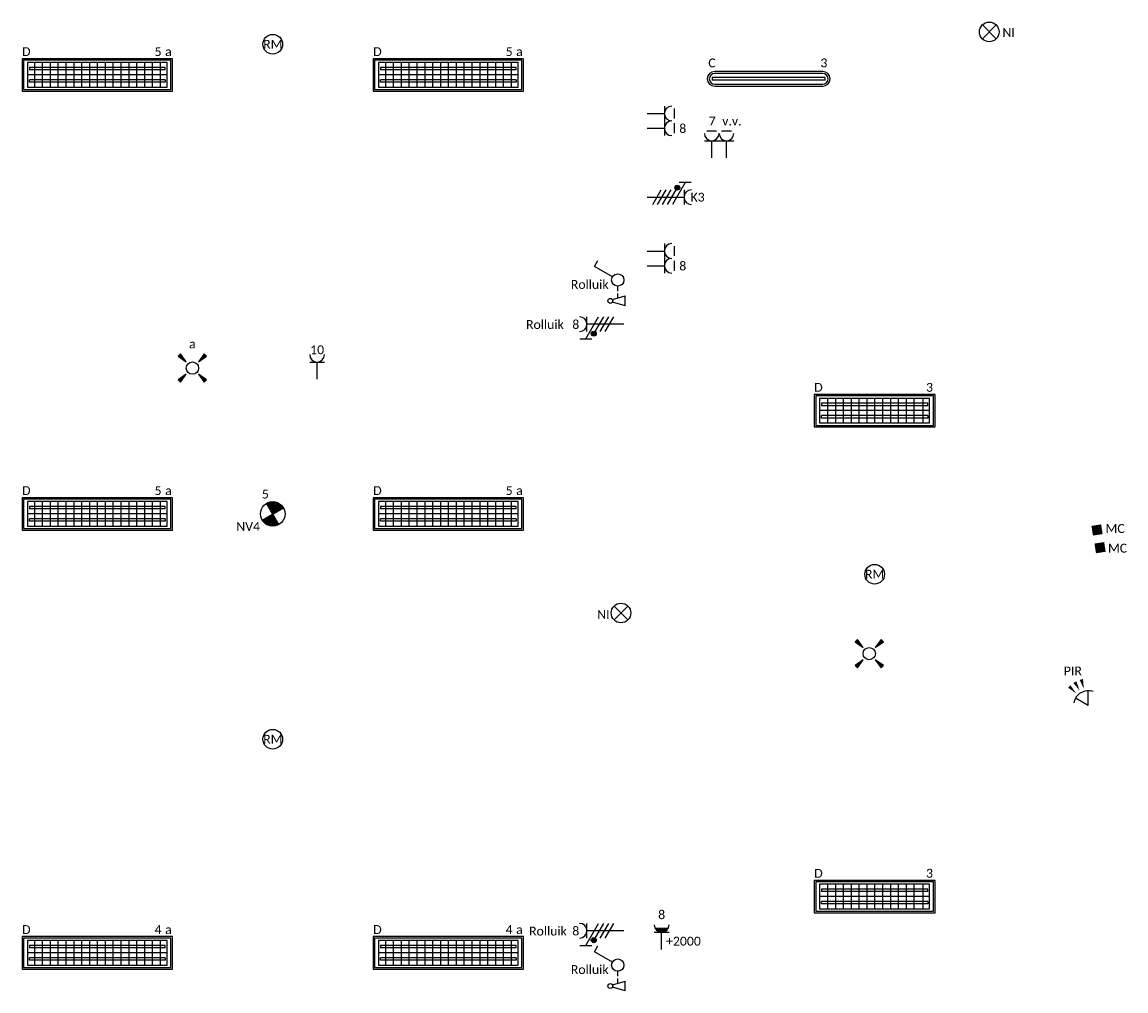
# Model space of a CAD drawing. Header units: millimetres. Extents: x -197899 to 120983, y -4228 to 45370.
# Tile 190 of 200: x 45954 to 57190, y 17598 to 27462. Entities that reach past the tile are written whole.
import ezdxf
from ezdxf.enums import TextEntityAlignment as Align

# ---------------------------------------------------------------- set-up
doc = ezdxf.new("R2010")
doc.units = ezdxf.units.MM
for name, color, linetype in [('EL6221--', 3, 'Continuous'), ('EL6222--', 3, 'Continuous'), ('EL6223--', 3, 'Continuous'), ('EL6311--', 3, 'Continuous'), ('EL6350--', 3, 'Continuous'), ('EL6511--', 3, 'Continuous'), ('EL6521--', 3, 'Continuous')]:
    doc.layers.add(name, color=color, linetype=linetype)
doc.styles.add('STABICAD-018', font='calibri.ttf', dxfattribs={"height": 180})

# ---------------------------------------------------------------- blocks, each defined once
blk = doc.blocks.new('E00125CP')
at = {"color": 0, "linetype": 'Continuous'}
for p, q in [((-2.5, 6.5), (-0.5, 6.5)), ((0.5, 6.5), (2.5, 6.5))]:
    blk.add_line(p, q, dxfattribs=at)
blk = doc.blocks.new('*U371')
at = {"color": 0, "linetype": 'Continuous'}
for p, q in [((-3, 4.5), (3, 4.5)), ((-1.5, 1), (-1.5, 4.5)), ((1.5, 1), (1.5, 4.5))]:
    blk.add_line(p, q, dxfattribs=at)
for centre in [(-1.5, 6), (1.5, 6)]:
    blk.add_arc(centre, 1.5, 180, 0, dxfattribs=at)
at = {"color": 0, "linetype": 'ByBlock'}
blk.add_blockref('E00125CP', (0, 0), dxfattribs=at)
at = {"color": 0, "linetype": 'Continuous', "style": 'STABICAD-018'}
for tag, p in [('PANEL', (0, 11.5)), ('CIRCUIT', (0, 8.5)), ('SUBCIRCUIT', (4.5, 8.5)), ('ARTICLECODE', (0, 0))]:
    blk.add_attdef(tag, text='', height=1.8, dxfattribs=at).set_placement(p, align=Align.MIDDLE)
at = {"color": 0, "linetype": 'Continuous', "style": 'STABICAD-018', "flags": 1}
blk.add_attdef('POWERCODE', text='', height=1.8, dxfattribs=at).set_placement((13, 8.5), align=Align.MIDDLE)
blk = doc.blocks.new('E00411')
for p, q in [((-2.4, 2.89), (-2.89, 2.4)), ((-2.89, 2.4), (-1.24, 1.24)), ((-1.24, 1.24), (-2.4, 2.89)), ((2.4, 2.89), (1.24, 1.24)), ((1.24, 1.24), (2.89, 2.4)), ((2.89, 2.4), (2.4, 2.89)), ((-1.24, -1.24), (-2.89, -2.4)), ((-2.4, -2.89), (-1.24, -1.24)), ((1.24, -1.24), (2.4, -2.89)), ((2.89, -2.4), (1.24, -1.24)), ((-2.89, -2.4), (-2.4, -2.89)), ((2.4, -2.89), (2.89, -2.4))]:
    blk.add_line(p, q)
at = {"color": 0, "linetype": 'Continuous'}
blk.add_circle((0, 0), 1.25, dxfattribs=at)
for points in [[(-2.89, 2.4), (-2.4, 2.89), (-1.24, 1.24)], [(2.4, 2.89), (2.89, 2.4), (1.24, 1.24)], [(-2.4, -2.89), (-2.89, -2.4), (-1.24, -1.24)], [(2.89, -2.4), (2.4, -2.89), (1.24, -1.24)]]:
    blk.add_solid(points, dxfattribs=at)
at = {"color": 0, "linetype": 'Continuous', "style": 'STABICAD-018'}
for tag, p in [('SWITCHCODE', (0, 4.64)), ('ARTICLECODE', (0, 0))]:
    blk.add_attdef(tag, text='', height=1.8, dxfattribs=at).set_placement(p, align=Align.MIDDLE)
blk = doc.blocks.new('1114A6')
at = {"color": 0, "linetype": 'Continuous'}
for p, q in [((-5.25, 0.75), (-4.51, 3.33)), ((-3.99, 3.33), (-3.25, 0.75)), ((-3.68, 2.25), (-2.75, 2.25)), ((-2.25, 2.25), (-1.25, 2.25)), ((-5.25, 0.75), (-3.25, 0.75))]:
    blk.add_line(p, q, dxfattribs=at)
blk.add_circle((-4.25, 3.75), 0.5, dxfattribs=at)
blk = doc.blocks.new('*U303')
at = {"color": 0, "linetype": 'Continuous'}
for p, q in [((0.62, 3.33), (2.74, 7)), ((2.74, 7), (3.95, 6.3))]:
    blk.add_line(p, q, dxfattribs=at)
blk.add_circle((0, 2.25), 1.25, dxfattribs=at)
at = {"color": 0, "linetype": 'ByBlock'}
blk.add_blockref('1114A6', (0, 0), dxfattribs=at)
at = {"color": 0, "linetype": 'Continuous', "style": 'STABICAD-018'}
for tag, p in [('SWITCHCODE', (3.36, 9)), ('ARTICLECODE', (0, 0))]:
    blk.add_attdef(tag, text='', height=1.8, dxfattribs=at).set_placement(p, align=Align.MIDDLE)
blk = doc.blocks.new('111304D')
at = {"color": 0, "linetype": 'Continuous'}
for p, q in [((-3, 9.98), (-3, 7.48)), ((-3, 8.73), (1.5, 6.13)), ((-1.5, 8.5), (1.5, 8.5)), ((1.5, 5.13), (-1.5, 6.87)), ((0, 1), (0, 8.5)), ((1.5, 4.13), (-1.5, 5.87)), ((1.5, 3.13), (-1.5, 4.87)), ((1.5, 2.13), (-1.5, 3.87))]:
    blk.add_line(p, q, dxfattribs=at)
at = {"color": 0, "linetype": 'Continuous', "const_width": 0.5}
blk.add_lwpolyline([(-1.68, 7.12, 1), (-2.18, 7.12, 1)], format="xyb", close=True, dxfattribs=at)
at = {"color": 0, "linetype": 'Continuous'}
blk.add_circle((-1.93, 7.12), 0.5, dxfattribs=at)
blk.add_arc((0, 10), 1.5, 180, 0, dxfattribs=at)
at = {"color": 0, "linetype": 'Continuous', "style": 'STABICAD-018'}
for tag, p in [('PANEL', (0, 15.5)), ('CIRCUIT', (0, 12.5)), ('SUBCIRCUIT', (4.5, 12.5)), ('ARTICLECODE', (0, 0))]:
    blk.add_attdef(tag, text='', height=1.8, dxfattribs=at).set_placement(p, align=Align.MIDDLE)
at = {"color": 0, "linetype": 'Continuous', "style": 'STABICAD-018', "flags": 1}
blk.add_attdef('POWERCODE', text='', height=1.8, dxfattribs=at).set_placement((13, 12.5), align=Align.MIDDLE)
blk = doc.blocks.new('111304')
at = {"color": 0, "linetype": 'Continuous'}
for p, q in [((-1.5, 4.5), (1.5, 4.5)), ((0, 1), (0, 4.5))]:
    blk.add_line(p, q, dxfattribs=at)
blk.add_arc((0, 6), 1.5, 180, 0, dxfattribs=at)
at = {"color": 0, "linetype": 'Continuous', "style": 'STABICAD-018'}
for tag, p in [('PANEL', (0, 11.5)), ('CIRCUIT', (0, 8.5)), ('SUBCIRCUIT', (4.5, 8.5)), ('ARTICLECODE', (0, 0))]:
    blk.add_attdef(tag, text='', height=1.8, dxfattribs=at).set_placement(p, align=Align.MIDDLE)
at = {"color": 0, "linetype": 'Continuous', "style": 'STABICAD-018', "flags": 1}
blk.add_attdef('POWERCODE', text='', height=1.8, dxfattribs=at).set_placement((13, 8.5), align=Align.MIDDLE)
blk = doc.blocks.new('*U508')
at = {"linetype": 'Continuous'}
for p, q in [((-615, 165), (-615, -165)), ((615, 165), (-615, 165)), ((600, 150), (-600, 150)), ((-600, 150), (-600, -150)), ((560, 125), (-560, 125)), ((-560, 125), (-560, -125)), ((-480, 125), (-480, -125)), ((-400, 125), (-400, -125)), ((-320, 125), (-320, -125)), ((-240, 125), (-240, -125)), ((-160, 125), (-160, -125)), ((-80, 125), (-80, -125)), ((0, 125), (0, -125)), ((80, 125), (80, -125)), ((160, 125), (160, -125)), ((240, 125), (240, -125)), ((320, 125), (320, -125)), ((400, 125), (400, -125)), ((490, 125), (490, -125)), ((560, -125), (560, 125)), ((600, -150), (600, 150)), ((615, -165), (615, 165)), ((560, 0), (-560, 0)), ((540, 75), (-540, 75)), ((-540, 75), (-540, 50)), ((540, 50), (-540, 50)), ((540, 50), (540, 75)), ((540, -50), (-540, -50)), ((-540, -75), (-540, -50)), ((540, -75), (-540, -75)), ((540, -50), (540, -75)), ((-615, -165), (615, -165)), ((-600, -150), (600, -150)), ((-560, -125), (560, -125))]:
    blk.add_line(p, q, dxfattribs=at)
at = {"color": 0, "linetype": 'Continuous', "style": 'STABICAD-018'}
for tag, p in [('SWITCHCODE', (615, 165)), ('SUBCIRCUIT', (715, 165)), ('CIRCUIT', (515, 165))]:
    blk.add_attdef(tag, text='', height=180, dxfattribs=at).set_placement(p, align=Align.BOTTOM_RIGHT)
blk.add_attdef('LIGHTFIXTURECODE', text='', height=180, dxfattribs=at).set_placement((-615, 165), align=Align.BOTTOM_LEFT)
blk.add_attdef('PANEL', text='', height=180, dxfattribs=at).set_placement((0, -315), align=Align.MIDDLE)
blk = doc.blocks.new('*U372')
at = {"color": 0, "linetype": 'Continuous'}
for p, q in [((-3, 4.5), (3, 4.5)), ((-1.5, 1), (-1.5, 4.5)), ((1.5, 1), (1.5, 4.5))]:
    blk.add_line(p, q, dxfattribs=at)
for centre in [(-1.5, 6), (1.5, 6)]:
    blk.add_arc(centre, 1.5, 180, 0, dxfattribs=at)
at = {"color": 0, "linetype": 'ByBlock'}
blk.add_blockref('E00125CP', (0, 0), dxfattribs=at)
at = {"color": 0, "linetype": 'Continuous', "style": 'STABICAD-018'}
for tag, p in [('PANEL', (0, 11.5)), ('CIRCUIT', (0, 8.5)), ('SUBCIRCUIT', (4.5, 8.5)), ('ARTICLECODE', (0, 0))]:
    blk.add_attdef(tag, text='', height=1.8, dxfattribs=at).set_placement(p, align=Align.MIDDLE)
at = {"color": 0, "linetype": 'Continuous', "style": 'STABICAD-018', "flags": 1}
blk.add_attdef('POWERCODE', text='', height=1.8, dxfattribs=at).set_placement((13, 8.5), align=Align.MIDDLE)
blk = doc.blocks.new('E00058')
at = {"color": 0, "linetype": 'Continuous'}
for q in [(-1.5, 3.6), (1.5, 3.6)]:
    blk.add_line((0, 1), q, dxfattribs=at)
blk.add_arc((0, 1), 3, 40.5288, 139.4712, dxfattribs=at)
for points in [[(-1.76, 6.21), (-1.08, 6.39), (-0.91, 4.38)], [(-0.35, 6.49), (0.35, 6.49), (0, 4.5)], [(1.08, 6.39), (1.76, 6.21), (0.91, 4.38)]]:
    blk.add_solid(points, dxfattribs=at)
at = {"color": 0, "linetype": 'Continuous', "style": 'STABICAD-018'}
blk.add_attdef('SECURITY_PANEL', text='', height=1.8, dxfattribs=at).set_placement((0, 10), align=Align.CENTER)
for tag, p in [('TEXT1', (0, 9)), ('ARTICLECODE', (0, 0))]:
    blk.add_attdef(tag, text='', height=1.8, dxfattribs=at).set_placement(p, align=Align.MIDDLE)
blk = doc.blocks.new('E00046')
at = {"color": 0, "linetype": 'Continuous'}
blk.add_solid([(-1, 1), (1, 1), (-1, 3), (1, 3)], dxfattribs=at)
at = {"color": 0, "linetype": 'Continuous', "style": 'STABICAD-018'}
blk.add_attdef('SECURITY_PANEL', text='', height=1.8, dxfattribs=at).set_placement((0, 10), align=Align.CENTER)
for tag, p in [('TEXT1', (0, 5.5)), ('ARTICLECODE', (0, 0))]:
    blk.add_attdef(tag, text='', height=1.8, dxfattribs=at).set_placement(p, align=Align.MIDDLE)
blk = doc.blocks.new('VB654NVI')
at = {"color": 0, "linetype": 'Continuous'}
for p, q in [((-1.41, 1.59), (1.41, 4.41)), ((-1.41, 4.41), (1.41, 1.59))]:
    blk.add_line(p, q, dxfattribs=at)
blk.add_circle((0, 3), 2, dxfattribs=at)
at = {"color": 0, "linetype": 'Continuous', "style": 'STABICAD-018'}
for tag, p in [('ARTICLECODE', (-2.66, 12.86)), ('FIREPROTECTION_PANEL', (0, 9.85)), ('CODING', (0, 7))]:
    blk.add_attdef(tag, text='', height=1.8, dxfattribs=at).set_placement(p, align=Align.MIDDLE)
blk = doc.blocks.new('E00020')
at = {"color": 0, "linetype": 'Continuous'}
blk.add_circle((0, 0), 2, dxfattribs=at)
at = {"color": 0, "linetype": 'Continuous', "style": 'STABICAD-018'}
for tag, p in [('CODING1', (0.68, 7.74)), ('CODING2', (0.95, 5.28)), ('ARTICLECODE', (0, 0)), ('FIREPROTECTION_PANEL', (0.1, -3.37)), ('FIREPROTECTION_HARDWARENUMBER', (7.57, -7.83)), ('FIREPROTECTION_ZONE', (1.58, -6.46))]:
    blk.add_attdef(tag, text='', height=1.8, dxfattribs=at).set_placement(p, align=Align.MIDDLE)
blk = doc.blocks.new('111304F')
at = {"color": 0, "linetype": 'Continuous'}
for p, q in [((-3, 9.98), (-3, 7.48)), ((-3, 8.73), (1.5, 6.13)), ((-1.5, 8.5), (1.5, 8.5)), ((1.5, 5.13), (-1.5, 6.87)), ((0, 1), (0, 8.5)), ((1.5, 4.13), (-1.5, 5.87)), ((1.5, 3.13), (-1.5, 4.87))]:
    blk.add_line(p, q, dxfattribs=at)
at = {"color": 0, "linetype": 'Continuous', "const_width": 0.5}
blk.add_lwpolyline([(-1.68, 7.12, 1), (-2.18, 7.12, 1)], format="xyb", close=True, dxfattribs=at)
at = {"color": 0, "linetype": 'Continuous'}
blk.add_circle((-1.93, 7.12), 0.5, dxfattribs=at)
blk.add_arc((0, 10), 1.5, 180, 0, dxfattribs=at)
at = {"color": 0, "linetype": 'Continuous', "style": 'STABICAD-018'}
for tag, p in [('PANEL', (0, 15.5)), ('CIRCUIT', (0, 12.5)), ('SUBCIRCUIT', (4.5, 12.5)), ('ARTICLECODE', (0, 0))]:
    blk.add_attdef(tag, text='', height=1.8, dxfattribs=at).set_placement(p, align=Align.MIDDLE)
at = {"color": 0, "linetype": 'Continuous', "style": 'STABICAD-018', "flags": 1}
blk.add_attdef('POWERCODE', text='', height=1.8, dxfattribs=at).set_placement((13, 12.5), align=Align.MIDDLE)
blk = doc.blocks.new('*U516')
at = {"linetype": 'Continuous'}
for p, q in [((575, 12.5), (-575, 12.5)), ((-575, 12.5), (-575, -12.5)), ((550, 75), (-550, 75)), ((550, 55), (-550, 55)), ((575, -12.5), (575, 12.5)), ((575, -12.5), (-575, -12.5)), ((-550, -55), (550, -55)), ((-550, -75), (550, -75))]:
    blk.add_line(p, q, dxfattribs=at)
for centre, radius, start, end in [((-550, 0), 75, 90, 270), ((-550, 0), 55, 90, 270), ((550, 0), 75, 270, 90), ((550, 0), 55, 270, 90)]:
    blk.add_arc(centre, radius, start, end, dxfattribs=at)
at = {"color": 0, "linetype": 'Continuous', "style": 'STABICAD-018'}
for tag, p in [('SWITCHCODE', (625, 75)), ('SUBCIRCUIT', (725, 75)), ('CIRCUIT', (525, 75))]:
    blk.add_attdef(tag, text='', height=180, dxfattribs=at).set_placement(p, align=Align.BOTTOM_RIGHT)
blk.add_attdef('LIGHTFIXTURECODE', text='', height=180, dxfattribs=at).set_placement((-625, 75), align=Align.BOTTOM_LEFT)
blk.add_attdef('PANEL', text='', height=180, dxfattribs=at).set_placement((0, -225), align=Align.MIDDLE)
blk = doc.blocks.new('*U506')
at = {"linetype": 'Continuous'}
for p, q in [((765, 165), (-765, 165)), ((-765, 165), (-765, -165)), ((750, 150), (-750, 150)), ((-750, 150), (-750, -150)), ((710, 125), (-710, 125)), ((-710, 125), (-710, -125)), ((-640, 125), (-640, -125)), ((-560, 125), (-560, -125)), ((-480, 125), (-480, -125)), ((-400, 125), (-400, -125)), ((-320, 125), (-320, -125)), ((-240, 125), (-240, -125)), ((-160, 125), (-160, -125)), ((-80, 125), (-80, -125)), ((0, 125), (0, -125)), ((80, 125), (80, -125)), ((160, 125), (160, -125)), ((240, 125), (240, -125)), ((320, 125), (320, -125)), ((400, 125), (400, -125)), ((480, 125), (480, -125)), ((560, 125), (560, -125)), ((640, 125), (640, -125)), ((710, -125), (710, 125)), ((750, -150), (750, 150)), ((765, -165), (765, 165)), ((710, 0), (-710, 0)), ((690, 75), (-690, 75)), ((-690, 75), (-690, 50)), ((690, 50), (-690, 50)), ((690, 50), (690, 75)), ((690, -50), (-690, -50)), ((-690, -75), (-690, -50)), ((690, -75), (-690, -75)), ((690, -50), (690, -75)), ((-765, -165), (765, -165)), ((-750, -150), (750, -150)), ((-710, -125), (710, -125))]:
    blk.add_line(p, q, dxfattribs=at)
at = {"color": 0, "linetype": 'Continuous', "style": 'STABICAD-018'}
for tag, p in [('SWITCHCODE', (765, 165)), ('SUBCIRCUIT', (865, 165)), ('CIRCUIT', (665, 165))]:
    blk.add_attdef(tag, text='', height=180, dxfattribs=at).set_placement(p, align=Align.BOTTOM_RIGHT)
blk.add_attdef('LIGHTFIXTURECODE', text='', height=180, dxfattribs=at).set_placement((-765, 165), align=Align.BOTTOM_LEFT)
blk.add_attdef('PANEL', text='', height=180, dxfattribs=at).set_placement((0, -315), align=Align.MIDDLE)
blk = doc.blocks.new('*U374')
at = {"color": 0, "linetype": 'Continuous'}
for p, q in [((-3, 4.5), (3, 4.5)), ((-1.5, 1), (-1.5, 4.5)), ((1.5, 1), (1.5, 4.5))]:
    blk.add_line(p, q, dxfattribs=at)
for centre in [(-1.5, 6), (1.5, 6)]:
    blk.add_arc(centre, 1.5, 180, 0, dxfattribs=at)
at = {"color": 0, "linetype": 'ByBlock'}
blk.add_blockref('E00125CP', (0, 0), dxfattribs=at)
at = {"color": 0, "linetype": 'Continuous', "style": 'STABICAD-018'}
for tag, p in [('PANEL', (0, 11.5)), ('CIRCUIT', (0, 8.5)), ('SUBCIRCUIT', (4.5, 8.5)), ('ARTICLECODE', (0, 0))]:
    blk.add_attdef(tag, text='', height=1.8, dxfattribs=at).set_placement(p, align=Align.MIDDLE)
at = {"color": 0, "linetype": 'Continuous', "style": 'STABICAD-018', "flags": 1}
blk.add_attdef('POWERCODE', text='', height=1.8, dxfattribs=at).set_placement((13, 8.5), align=Align.MIDDLE)
blk = doc.blocks.new('E00018EL')
at = {"color": 0, "linetype": 'Continuous'}
for p, q in [((-1.77, 1.73), (1.77, 5.27)), ((1.77, 1.73), (-1.77, 5.27))]:
    blk.add_line(p, q, dxfattribs=at)
at = {"color": 0, "linetype": 'Continuous', "const_width": 2.5}
for points in [[(-0.88, 4.38, -0.198912), (0, 4.75, -0.198912), (0.88, 4.38, -1)], [(-0.88, 2.62, 0.198912), (0, 2.25, 0.198912), (0.88, 2.62, 1)]]:
    blk.add_lwpolyline(points, format="xyb", dxfattribs=at)
blk = doc.blocks.new('*U500')
at = {"color": 0, "linetype": 'Continuous'}
blk.add_circle((0, 3.5), 2.5, dxfattribs=at)
blk.add_blockref('E00018EL', (0, 0), dxfattribs=at)
at = {"color": 0, "linetype": 'Continuous', "style": 'STABICAD-018'}
for tag, p in [('PANEL', (0, 11.5)), ('CIRCUIT', (0, 8.5)), ('SUBCIRCUIT', (4.5, 8.5)), ('LIGHTFIXTURECODE', (0, 3.5)), ('SWITCHCODE', (4.5, 2.5))]:
    blk.add_attdef(tag, text='', height=1.8, dxfattribs=at).set_placement(p, align=Align.MIDDLE)
blk = doc.blocks.new('111304AWP')
at = {"color": 0, "linetype": 'Continuous'}
for p, q in [((1.3, 5.25), (-1.3, 5.25)), ((1.16, 5.05), (-1.16, 5.05)), ((0.96, 4.85), (-0.96, 4.85)), ((0.65, 4.65), (-0.65, 4.65))]:
    blk.add_line(p, q, dxfattribs=at)
blk = doc.blocks.new('*U503')
at = {"color": 0, "linetype": 'Continuous'}
for p, q in [((-1.5, 4.5), (1.5, 4.5)), ((0, 1), (0, 4.5))]:
    blk.add_line(p, q, dxfattribs=at)
blk.add_arc((0, 6), 1.5, 180, 0, dxfattribs=at)
blk.add_blockref('111304AWP', (0, 0), dxfattribs=at)
at = {"color": 0, "linetype": 'Continuous', "style": 'STABICAD-018'}
for tag, p in [('PANEL', (0, 11.5)), ('CIRCUIT', (0, 8.5)), ('SUBCIRCUIT', (4.5, 8.5)), ('ARTICLECODE', (0, 0))]:
    blk.add_attdef(tag, text='', height=1.8, dxfattribs=at).set_placement(p, align=Align.MIDDLE)
at = {"color": 0, "linetype": 'Continuous', "style": 'STABICAD-018', "flags": 1}
blk.add_attdef('POWERCODE', text='', height=1.8, dxfattribs=at).set_placement((13, 8.5), align=Align.MIDDLE)

msp = doc.modelspace()

# ---------------------------------------------------------------- block references
at = {"layer": 'EL6221--', "linetype": 'Continuous'}
ref = msp.add_blockref('111304D', (52267, 25679), dxfattribs=dict(at, xscale=50, yscale=50, rotation=270))
ref.add_attrib('CIRCUIT', 'K3', dxfattribs={"layer": '0', "color": 7, "linetype": 'ByBlock', "height": 90, "style": 'STABICAD-018'}).set_placement((52830, 25679), align=Align.MIDDLE)
at = {"layer": 'EL6222--', "linetype": 'Continuous'}
ref = msp.add_blockref('*U371', (52267, 26456), dxfattribs=dict(at, xscale=50, yscale=50, rotation=270))
ref.add_attrib('CIRCUIT', '8', dxfattribs={"layer": '0', "color": 7, "linetype": 'ByBlock', "height": 90, "style": 'STABICAD-018'}).set_placement((52679, 26381), align=Align.MIDDLE)
ref = msp.add_blockref('*U374', (53049, 26029), dxfattribs=dict(at, xscale=50, yscale=50))
ref.add_attrib('ARTICLECODE', 'v.v.', dxfattribs={"layer": '0', "color": 7, "linetype": 'Continuous', "height": 90, "style": 'STABICAD-018'}).set_placement((53179, 26454), align=Align.MIDDLE)
ref.add_attrib('CIRCUIT', '7', dxfattribs={"layer": '0', "color": 7, "linetype": 'Continuous', "height": 90, "style": 'STABICAD-018'}).set_placement((52979, 26454), align=Align.MIDDLE)
ref = msp.add_blockref('*U372', (52267, 25056), dxfattribs=dict(at, xscale=50, yscale=50, rotation=270))
ref.add_attrib('CIRCUIT', '8', dxfattribs={"layer": '0', "color": 7, "linetype": 'ByBlock', "height": 90, "style": 'STABICAD-018'}).set_placement((52679, 24981), align=Align.MIDDLE)
ref = msp.add_blockref('111304', (48957, 23776), dxfattribs=dict(at, xscale=50, yscale=50))
ref.add_attrib('CIRCUIT', '10', dxfattribs={"layer": '0', "color": 7, "linetype": 'ByBlock', "height": 90, "style": 'STABICAD-018'}).set_placement((48957, 24126), align=Align.MIDDLE)
ref = msp.add_blockref('*U503', (52464, 17970), dxfattribs=dict(at, xscale=50, yscale=50, zscale=50))
ref.add_attrib('ARTICLECODE', '+2000', dxfattribs={"layer": '0', "color": 1, "linetype": 'Continuous', "height": 90, "style": 'STABICAD-018'}).set_placement((52686, 18105), align=Align.MIDDLE)
ref.add_attrib('CIRCUIT', '8', dxfattribs={"layer": '0', "color": 1, "linetype": 'Continuous', "height": 90, "style": 'STABICAD-018'}).set_placement((52464, 18377), align=Align.MIDDLE)
at = {"layer": 'EL6223--', "linetype": 'Continuous'}
ref = msp.add_blockref('111304F', (52129, 24386), dxfattribs=dict(at, xscale=50, yscale=50, rotation=90.00000000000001))
ref.add_attrib('ARTICLECODE', 'Rolluik', dxfattribs={"layer": '0', "color": 7, "linetype": 'ByBlock', "height": 90, "style": 'STABICAD-018'}).set_placement((51276, 24386), align=Align.MIDDLE)
ref.add_attrib('CIRCUIT', '8', dxfattribs={"layer": '0', "color": 7, "linetype": 'ByBlock', "height": 90, "style": 'STABICAD-018'}).set_placement((51590, 24386), align=Align.MIDDLE)
ref = msp.add_blockref('111304F', (52129, 18211), dxfattribs=dict(at, xscale=50, yscale=50, rotation=90.00000000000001))
ref.add_attrib('ARTICLECODE', 'Rolluik', dxfattribs={"layer": '0', "color": 7, "linetype": 'ByBlock', "height": 90, "style": 'STABICAD-018'}).set_placement((51307, 18211), align=Align.MIDDLE)
ref.add_attrib('CIRCUIT', '8', dxfattribs={"layer": '0', "color": 7, "linetype": 'ByBlock', "height": 90, "style": 'STABICAD-018'}).set_placement((51590, 18211), align=Align.MIDDLE)
at = {"layer": 'EL6311--', "linetype": 'Continuous'}
ref = msp.add_blockref('*U506', (46719, 26924), dxfattribs=at)
ref.add_attrib('CIRCUIT', '5', dxfattribs={"layer": '0', "color": 7, "linetype": 'ByBlock', "height": 90, "style": 'STABICAD-018'}).set_placement((47373, 27089), align=Align.BOTTOM_RIGHT)
ref.add_attrib('LIGHTFIXTURECODE', 'D', dxfattribs={"layer": '0', "color": 7, "linetype": 'ByBlock', "height": 90, "style": 'STABICAD-018'}).set_placement((45954, 27089), align=Align.BOTTOM_LEFT)
ref.add_attrib('SWITCHCODE', 'a', dxfattribs={"layer": '0', "color": 7, "linetype": 'ByBlock', "height": 90, "style": 'STABICAD-018'}).set_placement((47477, 27089), align=Align.BOTTOM_RIGHT)
ref = msp.add_blockref('*U506', (50292, 26924), dxfattribs=at)
ref.add_attrib('CIRCUIT', '5', dxfattribs={"layer": '0', "color": 7, "linetype": 'ByBlock', "height": 90, "style": 'STABICAD-018'}).set_placement((50947, 27089), align=Align.BOTTOM_RIGHT)
ref.add_attrib('LIGHTFIXTURECODE', 'D', dxfattribs={"layer": '0', "color": 7, "linetype": 'ByBlock', "height": 90, "style": 'STABICAD-018'}).set_placement((49528, 27089), align=Align.BOTTOM_LEFT)
ref.add_attrib('SWITCHCODE', 'a', dxfattribs={"layer": '0', "color": 7, "linetype": 'ByBlock', "height": 90, "style": 'STABICAD-018'}).set_placement((51050, 27089), align=Align.BOTTOM_RIGHT)
ref = msp.add_blockref('*U516', (53554, 26884), dxfattribs=at)
ref.add_attrib('CIRCUIT', '3', dxfattribs={"layer": '0', "color": 7, "linetype": 'ByBlock', "height": 90, "style": 'STABICAD-018'}).set_placement((54151, 26974), align=Align.BOTTOM_RIGHT)
ref.add_attrib('LIGHTFIXTURECODE', 'C', dxfattribs={"layer": '0', "color": 7, "linetype": 'ByBlock', "height": 90, "style": 'STABICAD-018'}).set_placement((52939, 26974), align=Align.BOTTOM_LEFT)
ref = msp.add_blockref('*U303', (52129, 24836), dxfattribs=dict(at, xscale=50, yscale=50, rotation=90.00000000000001))
ref.add_attrib('ARTICLECODE', 'Rolluik', dxfattribs={"layer": '0', "color": 7, "linetype": 'ByBlock', "height": 90, "style": 'STABICAD-018'}).set_placement((51732, 24794), align=Align.MIDDLE)
ref = msp.add_blockref('E00411', (47687, 23940), dxfattribs=dict(at, xscale=50, yscale=50))
ref.add_attrib('SWITCHCODE', 'a', dxfattribs={"layer": '0', "color": 7, "linetype": 'ByBlock', "height": 90, "style": 'STABICAD-018'}).set_placement((47687, 24185), align=Align.MIDDLE)
ref = msp.add_blockref('*U508', (54632, 23506), dxfattribs=at)
ref.add_attrib('CIRCUIT', '3', dxfattribs={"layer": '0', "color": 7, "linetype": 'ByBlock', "height": 90, "style": 'STABICAD-018'}).set_placement((55226, 23671), align=Align.BOTTOM_RIGHT)
ref.add_attrib('LIGHTFIXTURECODE', 'D', dxfattribs={"layer": '0', "color": 7, "linetype": 'ByBlock', "height": 90, "style": 'STABICAD-018'}).set_placement((54017, 23671), align=Align.BOTTOM_LEFT)
ref = msp.add_blockref('*U506', (46719, 22455), dxfattribs=at)
ref.add_attrib('CIRCUIT', '5', dxfattribs={"layer": '0', "color": 7, "linetype": 'ByBlock', "height": 90, "style": 'STABICAD-018'}).set_placement((47373, 22620), align=Align.BOTTOM_RIGHT)
ref.add_attrib('LIGHTFIXTURECODE', 'D', dxfattribs={"layer": '0', "color": 7, "linetype": 'ByBlock', "height": 90, "style": 'STABICAD-018'}).set_placement((45954, 22620), align=Align.BOTTOM_LEFT)
ref.add_attrib('SWITCHCODE', 'a', dxfattribs={"layer": '0', "color": 7, "linetype": 'ByBlock', "height": 90, "style": 'STABICAD-018'}).set_placement((47477, 22620), align=Align.BOTTOM_RIGHT)
ref = msp.add_blockref('*U506', (50292, 22455), dxfattribs=at)
ref.add_attrib('CIRCUIT', '5', dxfattribs={"layer": '0', "color": 7, "linetype": 'ByBlock', "height": 90, "style": 'STABICAD-018'}).set_placement((50947, 22620), align=Align.BOTTOM_RIGHT)
ref.add_attrib('LIGHTFIXTURECODE', 'D', dxfattribs={"layer": '0', "color": 7, "linetype": 'ByBlock', "height": 90, "style": 'STABICAD-018'}).set_placement((49528, 22620), align=Align.BOTTOM_LEFT)
ref.add_attrib('SWITCHCODE', 'a', dxfattribs={"layer": '0', "color": 7, "linetype": 'ByBlock', "height": 90, "style": 'STABICAD-018'}).set_placement((51050, 22620), align=Align.BOTTOM_RIGHT)
at = {"layer": 'EL6311--', "linetype": 'Continuous', "xscale": 50, "yscale": 50}
msp.add_blockref('E00411', (54577, 21032), dxfattribs=at)
at = {"layer": 'EL6311--', "linetype": 'Continuous'}
ref = msp.add_blockref('*U508', (54632, 18559), dxfattribs=at)
ref.add_attrib('CIRCUIT', '3', dxfattribs={"layer": '0', "color": 7, "linetype": 'ByBlock', "height": 90, "style": 'STABICAD-018'}).set_placement((55226, 18724), align=Align.BOTTOM_RIGHT)
ref.add_attrib('LIGHTFIXTURECODE', 'D', dxfattribs={"layer": '0', "color": 7, "linetype": 'ByBlock', "height": 90, "style": 'STABICAD-018'}).set_placement((54017, 18724), align=Align.BOTTOM_LEFT)
ref = msp.add_blockref('*U506', (46719, 17986), dxfattribs=at)
ref.add_attrib('CIRCUIT', '4', dxfattribs={"layer": '0', "color": 7, "linetype": 'ByBlock', "height": 90, "style": 'STABICAD-018'}).set_placement((47373, 18151), align=Align.BOTTOM_RIGHT)
ref.add_attrib('LIGHTFIXTURECODE', 'D', dxfattribs={"layer": '0', "color": 7, "linetype": 'ByBlock', "height": 90, "style": 'STABICAD-018'}).set_placement((45954, 18151), align=Align.BOTTOM_LEFT)
ref.add_attrib('SWITCHCODE', 'a', dxfattribs={"layer": '0', "color": 7, "linetype": 'ByBlock', "height": 90, "style": 'STABICAD-018'}).set_placement((47477, 18151), align=Align.BOTTOM_RIGHT)
ref = msp.add_blockref('*U506', (50292, 17986), dxfattribs=at)
ref.add_attrib('CIRCUIT', '4', dxfattribs={"layer": '0', "color": 7, "linetype": 'ByBlock', "height": 90, "style": 'STABICAD-018'}).set_placement((50947, 18151), align=Align.BOTTOM_RIGHT)
ref.add_attrib('LIGHTFIXTURECODE', 'D', dxfattribs={"layer": '0', "color": 7, "linetype": 'ByBlock', "height": 90, "style": 'STABICAD-018'}).set_placement((49528, 18151), align=Align.BOTTOM_LEFT)
ref.add_attrib('SWITCHCODE', 'a', dxfattribs={"layer": '0', "color": 7, "linetype": 'ByBlock', "height": 90, "style": 'STABICAD-018'}).set_placement((51050, 18151), align=Align.BOTTOM_RIGHT)
ref = msp.add_blockref('*U303', (52129, 17861), dxfattribs=dict(at, xscale=50, yscale=50, rotation=90.00000000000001))
ref.add_attrib('ARTICLECODE', 'Rolluik', dxfattribs={"layer": '0', "color": 7, "linetype": 'ByBlock', "height": 90, "style": 'STABICAD-018'}).set_placement((51732, 17819), align=Align.MIDDLE)
at = {"layer": 'EL6350--', "linetype": 'Continuous'}
ref = msp.add_blockref('*U500', (48460, 22286), dxfattribs=dict(at, xscale=49.99999999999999, yscale=49.99999999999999, zscale=49.99999999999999, rotation=345))
ref.add_attrib('CIRCUIT', '5', dxfattribs={"layer": '0', "color": 1, "linetype": 'Continuous', "height": 90, "style": 'STABICAD-018'}).set_placement((48430, 22656), align=Align.MIDDLE)
ref.add_attrib('LIGHTFIXTURECODE', 'NV4', dxfattribs={"layer": '0', "color": 1, "linetype": 'Continuous', "height": 90, "style": 'STABICAD-018'}).set_placement((48255, 22326), align=Align.MIDDLE)
at = {"layer": 'EL6511--', "linetype": 'Continuous'}
ref = msp.add_blockref('VB654NVI', (55649, 27362), dxfattribs=dict(at, xscale=50, yscale=50, rotation=270))
ref.add_attrib('ARTICLECODE', 'NI', dxfattribs={"layer": '0', "color": 7, "linetype": 'Continuous', "height": 90, "style": 'STABICAD-018'}).set_placement((55996, 27356), align=Align.MIDDLE)
ref = msp.add_blockref('E00020', (48506, 27236), dxfattribs=dict(at, xscale=50, yscale=50))
ref.add_attrib('ARTICLECODE', 'RM', dxfattribs={"layer": '0', "color": 7, "linetype": 'Continuous', "height": 90, "style": 'STABICAD-018'}).set_placement((48506, 27236), align=Align.MIDDLE)
ref = msp.add_blockref('E00020', (54632, 21841), dxfattribs=dict(at, xscale=50, yscale=50))
ref.add_attrib('ARTICLECODE', 'RM', dxfattribs={"layer": '0', "color": 7, "linetype": 'Continuous', "height": 90, "style": 'STABICAD-018'}).set_placement((54632, 21841), align=Align.MIDDLE)
ref = msp.add_blockref('VB654NVI', (52200, 21446), dxfattribs=dict(at, xscale=50, yscale=50, rotation=90.00000000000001))
ref.add_attrib('ARTICLECODE', 'NI', dxfattribs={"layer": '0', "color": 7, "linetype": 'Continuous', "height": 90, "style": 'STABICAD-018'}).set_placement((51871, 21431), align=Align.MIDDLE)
ref = msp.add_blockref('E00020', (48506, 20161), dxfattribs=dict(at, xscale=50, yscale=50))
ref.add_attrib('ARTICLECODE', 'RM', dxfattribs={"layer": '0', "color": 7, "linetype": 'Continuous', "height": 90, "style": 'STABICAD-018'}).set_placement((48506, 20161), align=Align.MIDDLE)
at = {"layer": 'EL6521--', "linetype": 'Continuous'}
ref = msp.add_blockref('E00046', (56797, 22276), dxfattribs=dict(at, xscale=50, yscale=50, rotation=278.6596036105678))
ref.add_attrib('ARTICLECODE', 'MC', dxfattribs={"layer": '0', "color": 7, "linetype": 'ByBlock', "height": 90, "style": 'STABICAD-018'}).set_placement((57080, 22306), align=Align.MIDDLE_CENTER)
ref = msp.add_blockref('E00046', (56828, 22096), dxfattribs=dict(at, xscale=50, yscale=50, rotation=278.659603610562))
ref.add_attrib('ARTICLECODE', 'MC', dxfattribs={"layer": '0', "color": 7, "linetype": 'ByBlock', "height": 90, "style": 'STABICAD-018'}).set_placement((57105, 22106), align=Align.MIDDLE_CENTER)
ref = msp.add_blockref('E00058', (56832, 20461), dxfattribs=dict(at, xscale=50, yscale=50, rotation=30.00000000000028))
ref.add_attrib('ARTICLECODE', 'PIR', dxfattribs={"layer": '0', "color": 7, "linetype": 'ByBlock', "height": 90, "style": 'STABICAD-018'}).set_placement((56650, 20856), align=Align.MIDDLE)

doc.saveas('drawing.dxf')
